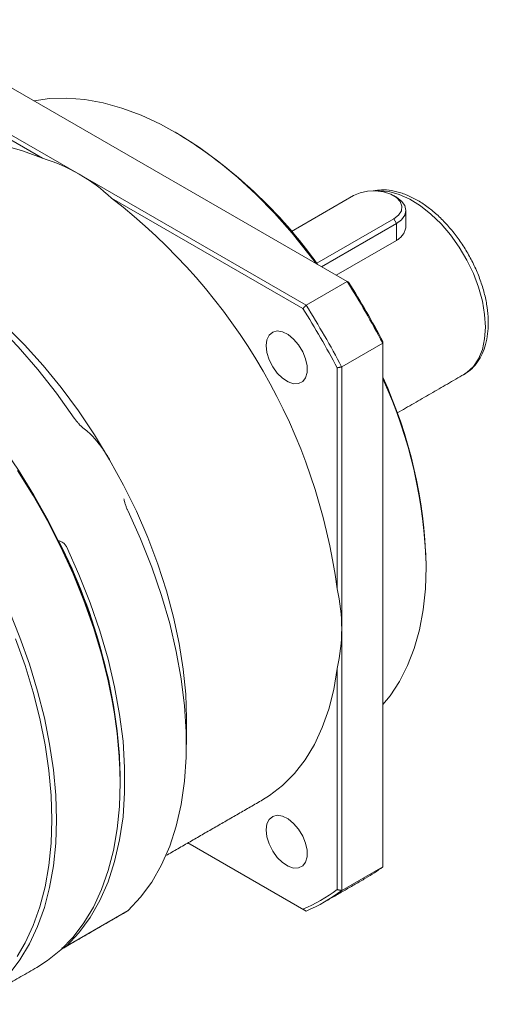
# Model space of a CAD drawing. Header units: millimetres. Extents: x -15 to 771, y 0 to 545.
# Tile 4 of 6: x 338 to 396, y 150 to 272. Entities that reach past the tile are written whole.
import ezdxf

# ---------------------------------------------------------------- set-up
doc = ezdxf.new("R2010")
doc.units = ezdxf.units.MM
doc.header["$LTSCALE"] = 1.3
doc.layers.get('0').update_dxf_attribs({"lineweight": 18})

msp = doc.modelspace()

# ---------------------------------------------------------------- linework, layer by layer
at = {"color": 7, "linetype": 'Continuous', "lineweight": 15}
for p, q in [((378.57, 239.81), (322.34, 272.27)), ((340.8, 255.09), (317.07, 268.78)), ((317.25, 269.33), (345.36, 253.1)), ((345.36, 253.1), (373.48, 236.88)), ((379.36, 250.46), (371.68, 246.02)), ((373.09, 236.45), (349.36, 250.14)), ((374.8, 242.08), (384.34, 247.58)), ((384.68, 246.99), (375.4, 241.64)), ((384.68, 246.99), (384.34, 247.58)), ((384.68, 244.9), (384.68, 246.99)), ((384.68, 244.9), (377.22, 240.59)), ((373.48, 236.88), (378.57, 239.81)), ((382.98, 232.17), (377.89, 229.23)), ((382.98, 167.24), (382.98, 232.17)), ((377.32, 201.71), (377.32, 229.11)), ((377.89, 229.23), (377.89, 196.77)), ((392.99, 228.26), (393.06, 228.3)), ((377.89, 196.77), (377.89, 164.3)), ((377.32, 164.42), (377.32, 191.82)), ((358.83, 170.21), (373.09, 161.98)), ((373.48, 161.75), (358.83, 170.21)), ((377.89, 164.3), (382.98, 167.24)), ((343.77, 157.4), (351.41, 161.81))]:
    msp.add_line(p, q, dxfattribs=at)
at = {"color": 7, "linetype": 'Continuous', "lineweight": 15, "flags": 128}
for points in [[(374.72, 242.04), (373.83, 243.22), (371.74, 245.82), (369.57, 248.28), (367.31, 250.58), (365, 252.71), (362.65, 254.66), (360.25, 256.42), (357.85, 257.97), (355.43, 259.31), (353.03, 260.43), (350.66, 261.32), (348.32, 261.97), (346.04, 262.39), (343.82, 262.56), (341.69, 262.5), (339.77, 262.21)], [(322.08, 255.22), (322.98, 255.7), (324.88, 256.48), (326.9, 257.02), (329.02, 257.31), (331.24, 257.36), (333.54, 257.16), (335.91, 256.71), (338.34, 256.02), (340.8, 255.09)], [(384.34, 247.58), (384.94, 248.04), (385.29, 248.59), (385.36, 249.16), (385.15, 249.73), (384.67, 250.24), (383.96, 250.65), (383.08, 250.92), (382.1, 251.05), (381.1, 251), (380.16, 250.8), (379.36, 250.46)], [(395.71, 234.16), (395.61, 235.74), (395.33, 237.39), (394.85, 239.09), (394.21, 240.79), (393.4, 242.47), (392.45, 244.07), (391.37, 245.58), (390.2, 246.96), (388.95, 248.17), (387.65, 249.2), (386.33, 250.02), (385.01, 250.61), (383.74, 250.96), (382.52, 251.07), (382.11, 251.04)], [(384.68, 250.26), (385.31, 249.78), (385.71, 249.22), (385.85, 248.63), (385.71, 248.03), (385.31, 247.47), (384.68, 246.99)], [(301.85, 247.65), (304.07, 248.17), (306.4, 248.42), (308.83, 248.41), (311.34, 248.13), (313.93, 247.59), (316.56, 246.78), (319.24, 245.71), (321.95, 244.39), (324.66, 242.82), (327.36, 241.02), (330.04, 239), (332.68, 236.76), (335.26, 234.32), (337.78, 231.7), (340.21, 228.91), (342.53, 225.96), (344.75, 222.88)], [(326.14, 242), (328.68, 240.41), (331.22, 238.6), (333.72, 236.58), (336.18, 234.36), (338.58, 231.96), (340.9, 229.38), (343.13, 226.66), (345.25, 223.79), (347.25, 220.81), (349.13, 217.72)], [(315.39, 238.73), (316.66, 237.97), (319.22, 236.28), (321.75, 234.38), (324.25, 232.3), (326.71, 230.03), (329.1, 227.59), (331.42, 225), (333.65, 222.26), (335.79, 219.39), (337.82, 216.41), (339.72, 213.34), (341.5, 210.18), (343.14, 206.96), (344.63, 203.7), (345.97, 200.4), (347.14, 197.09), (348.14, 193.79), (348.97, 190.52), (349.62, 187.28), (350.08, 184.1), (350.36, 181), (350.45, 177.99)], [(368.53, 231.86), (368.63, 232.6), (368.91, 233.18), (369.34, 233.55), (369.91, 233.68), (370.56, 233.57), (371.25, 233.23), (371.93, 232.67), (372.55, 231.95), (373.06, 231.11), (373.42, 230.22), (373.6, 229.34), (373.6, 228.54), (373.42, 227.88), (373.06, 227.4), (372.55, 227.15), (371.93, 227.13), (371.25, 227.36), (370.56, 227.82), (369.91, 228.46), (369.34, 229.25), (368.91, 230.12), (368.63, 231.02), (368.53, 231.86)], [(393.06, 228.3), (393.4, 228.52), (394.21, 229.26), (394.85, 230.22), (395.33, 231.37), (395.61, 232.69), (395.71, 234.16)], [(349.13, 217.72), (350.86, 214.56), (352.44, 211.33), (353.86, 208.06), (355.11, 204.76), (356.18, 201.47), (357.06, 198.19), (357.76, 194.95), (358.26, 191.77), (358.56, 188.67), (358.66, 185.66)], [(350.45, 177.66), (350.36, 180.7), (350.08, 183.82), (349.61, 187.03), (348.96, 190.29), (348.12, 193.59), (347.11, 196.92), (345.93, 200.26), (344.59, 203.58), (343.08, 206.87), (341.43, 210.12), (339.64, 213.3), (337.72, 216.4)], [(351.41, 211.35), (352.97, 207.89), (354.35, 204.4), (355.56, 200.9), (356.57, 197.41), (357.39, 193.96), (358.01, 190.55), (358.42, 187.22), (358.63, 183.98), (358.63, 180.85), (358.42, 177.85), (358.01, 174.99), (357.39, 172.3), (356.57, 169.79), (355.56, 167.47), (354.35, 165.36), (352.97, 163.47), (351.41, 161.81)], [(343.77, 206.94), (345.33, 203.48), (346.72, 199.99), (347.92, 196.49), (348.94, 193), (349.75, 189.55), (350.37, 186.14), (350.79, 182.81), (350.99, 179.57), (350.99, 176.44), (350.79, 173.44), (350.37, 170.58), (349.75, 167.89), (348.94, 165.38), (347.92, 163.06), (346.72, 160.95), (345.33, 159.06), (343.77, 157.4)], [(382.98, 187.36), (383.88, 188.46), (385.05, 190.23), (386.04, 192.19), (386.87, 194.33), (387.52, 196.64), (387.98, 199.1), (388.26, 201.71), (388.36, 204.44)], [(336.67, 199.01), (338.01, 195.68), (339.19, 192.35), (340.2, 189.02), (341.04, 185.72), (341.69, 182.46), (342.16, 179.25), (342.44, 176.12), (342.53, 173.09), (342.44, 170.16), (342.16, 167.36), (341.69, 164.7), (341.04, 162.19), (340.2, 159.85), (339.19, 157.69), (338.01, 155.72), (336.67, 153.95)], [(337.66, 156.13), (338.65, 157.81), (339.66, 159.96), (340.48, 162.28), (341.13, 164.77), (341.6, 167.41), (341.88, 170.19), (341.97, 173.09), (341.88, 176.1), (341.6, 179.2), (341.13, 182.38), (340.48, 185.62), (339.66, 188.89), (338.65, 192.2), (337.48, 195.5)], [(377.32, 191.82), (376.9, 189.22), (376.29, 186.78), (375.49, 184.5), (374.52, 182.41), (373.37, 180.51), (372.05, 178.81), (370.57, 177.34), (368.95, 176.08), (368.08, 175.54)], [(340.1, 154.77), (341.43, 155.63), (343.08, 156.97), (344.59, 158.52), (345.93, 160.29), (347.11, 162.26), (348.12, 164.42), (348.96, 166.77), (349.61, 169.27), (350.08, 171.94), (350.36, 174.74), (350.45, 177.66)], [(368.53, 171.82), (368.63, 172.56), (368.91, 173.13), (369.34, 173.5), (369.91, 173.63), (370.56, 173.52), (371.25, 173.18), (371.93, 172.62), (372.55, 171.9), (373.06, 171.06), (373.42, 170.17), (373.6, 169.29), (373.6, 168.49), (373.42, 167.83), (373.06, 167.35), (372.55, 167.1), (371.93, 167.09), (371.25, 167.31), (370.56, 167.77), (369.91, 168.41), (369.34, 169.2), (368.91, 170.08), (368.63, 170.97), (368.53, 171.82)]]:
    msp.add_lwpolyline(points, dxfattribs=at)
at = {"color": 7, "linetype": 'Continuous', "lineweight": 15}
for centre, radius, start, end in [((326.79, 207.83), 58.97, 35.3126, 58.5864), ((304.74, 192.09), 73.22, 7.5487, 52.4513), ((289.75, 183.44), 105.19, 27.595, 32.405), ((290.43, 183.83), 104.51, 27.6765, 32.3235), ((284.66, 180.5), 105.19, 27.595, 32.405), ((284.77, 180.57), 104.51, 27.6765, 32.3235), ((329.39, 203.32), 58.98, 1.4091, 24.6899), ((328.97, 203), 59.41, 1.391, 24.5991), ((281.44, 176.01), 69.04, 1.6413, 27.2927), ((370.67, 183.46), 20.36, 300.0039, 307.2035), ((365.18, 180.56), 20.19, 293.0472, 306.9636), ((365.6, 180.5), 20.33, 292.8038, 307.2069)]:
    msp.add_arc(centre, radius, start, end, dxfattribs=at)
for major_axis, ratio, start_param, end_param in [((32.53, 56.34), 0.577335, 0.000041, 0.132012), ((32.53, 56.34), 0.577335, 6.151254, 6.283226), ((65.05, 0), 0.577382, 0, 0.131972), ((65.05, 0), 0.577382, 6.151213, 6.283185)]:
    msp.add_ellipse((312.84, 196.77), major_axis=major_axis, ratio=ratio, start_param=start_param, end_param=end_param, dxfattribs=at)
for points in [[(357.53, 258.16), (357.25, 258.33)], [(384.68, 250.26), (384.34, 250.45)], [(385.85, 246.63), (385.85, 248.63)], [(378.74, 239.71), (378.57, 239.81)], [(373.09, 236.45), (373.48, 236.88)], [(382.98, 232.17), (382.98, 232.37)], [(377.89, 229.23), (377.32, 229.11)], [(384.77, 223.51), (393.06, 228.3)], [(388.36, 204.44), (388.36, 204.77)], [(358.66, 182.4), (358.66, 185.66)], [(350.45, 177.66), (350.45, 177.99)], [(356.1, 168.63), (368.08, 175.54)], [(375.76, 162.89), (380.85, 165.83)], [(377.89, 164.3), (377.32, 164.42)], [(343.66, 157.32), (351.32, 161.75)], [(373.48, 161.75), (373.09, 161.98)], [(343.15, 157.03), (344.88, 158.03)], [(332.18, 150.2), (340.1, 154.77)]]:
    msp.add_open_spline(points, degree=1, dxfattribs=at)
for points, knots in [([(392.97, 228.26), (393.26, 228.44), (393.85, 228.8), (394.59, 229.6), (395.22, 230.57), (395.67, 231.7), (395.96, 232.96), (396.05, 233.97), (396.06, 234.8), (396.04, 235.68), (395.88, 236.99), (395.53, 238.58), (395.01, 240.19), (394.34, 241.78), (393.53, 243.32), (392.6, 244.8), (391.56, 246.18), (390.43, 247.43), (389.23, 248.54), (387.97, 249.48), (386.68, 250.24), (385.37, 250.79), (384.08, 251.12), (382.87, 251.22), (382.14, 251.1), (381.8, 251.04)], [0, 0, 0, 0, 0.039653, 0.083106, 0.126938, 0.171747, 0.217677, 0.262718, 0.272869, 0.298085, 0.345421, 0.392673, 0.439819, 0.486874, 0.533875, 0.580871, 0.627904, 0.67502, 0.722271, 0.769707, 0.817354, 0.86518, 0.912942, 0.96019, 1, 1, 1, 1]), ([(385.84, 246.8), (385.84, 246.69), (385.84, 246.41), (385.7, 245.99), (385.45, 245.55), (385.16, 245.24), (384.89, 245.03), (384.75, 244.95), (384.68, 244.9)], [0, 0, 0, 0, 0.153123, 0.371685, 0.586257, 0.807561, 0.903474, 1, 1, 1, 1]), ([(344.75, 222.88), (344.83, 222.76), (345, 222.53), (345.29, 222.18), (345.58, 221.87), (345.73, 221.75), (345.82, 221.68)], [0, 0, 0, 0, 0.205704, 0.410502, 0.695496, 1, 1, 1, 1]), ([(345.82, 221.68), (346.03, 221.52), (346.37, 221.26), (346.95, 220.69), (347.56, 220.01), (348.29, 219.07), (348.86, 218.18), (349.11, 217.75), (349.13, 217.72)], [0, 0, 0, 0, 0.243955, 0.394444, 0.548098, 0.785111, 0.984227, 1, 1, 1, 1]), ([(350.9, 212.87), (350.91, 212.81), (350.93, 212.68), (350.98, 212.46), (351.05, 212.24), (351.12, 212.04), (351.19, 211.84), (351.27, 211.66), (351.34, 211.49), (351.38, 211.4), (351.41, 211.35)], [0, 0, 0, 0, 0.1915386, 0.3885691, 0.5133337, 0.641018, 0.743945, 0.8496442, 0.9241426, 1, 1, 1, 1]), ([(343.77, 206.94), (343.69, 207.07), (343.54, 207.31), (343.18, 207.55), (342.92, 207.63), (342.8, 207.67)], [0, 0, 0, 0, 0.342801, 0.684091, 1, 1, 1, 1]), ([(351.41, 161.81), (351.38, 161.79), (351.35, 161.76), (351.32, 161.75), (351.32, 161.75)], [0, 0, 0, 0, 0.990408, 1, 1, 1, 1]), ([(343.22, 157.19), (343.24, 157.19), (343.39, 157.2), (343.6, 157.28), (343.72, 157.37), (343.77, 157.4)], [0, 0, 0, 0, 0.078102, 0.621633, 1, 1, 1, 1])]:
    msp.add_open_spline(points, degree=3, knots=knots, dxfattribs=at)

doc.saveas('drawing.dxf')
